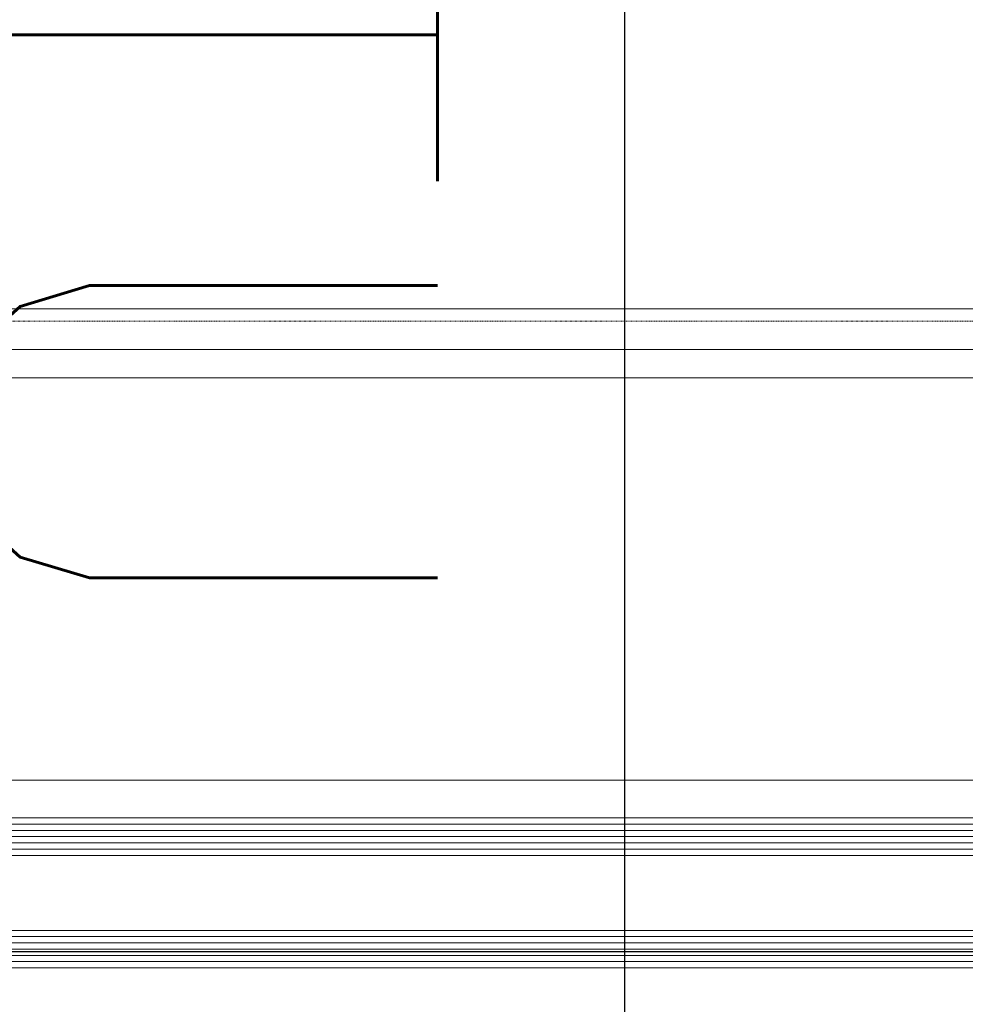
# Model space of a CAD drawing. Header units: millimetres. Extents: x -158258 to 126254, y -16359 to 60195.
# Tile 32 of 173: x -136254 to -136103, y 10491 to 10649. Entities that reach past the tile are written whole.
import ezdxf

# ---------------------------------------------------------------- set-up
doc = ezdxf.new("R2010")
doc.units = ezdxf.units.MM
doc.header["$LTSCALE"] = 0.1
doc.header["$MEASUREMENT"] = 0
doc.linetypes.add('HIDDEN', pattern=[0.375, 0.25, -0.125])
for name, color, linetype, lineweight in [('3_Hatch', 8, 'Continuous', 0), ('4. Glass', 140, 'Continuous', 15), ('ETECHNO-HVAC-TEXT', 7, 'Continuous', 30)]:
    doc.layers.add(name, color=color, linetype=linetype, lineweight=lineweight)
doc.layers.add('AREA LINE', color=3, linetype='Continuous', plot=False)
doc.layers.add('ETECHNO-HVAC-CHW-SUPPLY', color=3, linetype='Continuous')
doc.layers.add('HVAC Existing', color=8, linetype='Continuous')
doc.styles.add('ROMANS', font='romans.shx')

# ---------------------------------------------------------------- blocks, each defined once
blk = doc.blocks.new('*U1026')
at = {"layer": '3_Hatch'}
for p, q in [((-28.3994199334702, 105.4719347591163), (-1009.98398191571, 105.4719347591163)), ((-30.02557468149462, 98.96775415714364), (-1009.98398191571, 98.96775415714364)), ((-29.50582501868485, 94.41162153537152), (-1009.98398191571, 94.41162153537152)), ((-29.55627525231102, 30.00685215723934), (-1009.98398191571, 30.00685215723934))]:
    blk.add_line(p, q, dxfattribs=at)
at = {"layer": '3_Hatch', "linetype": 'HIDDEN'}
blk.add_line((-30.02557381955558, 103.4802959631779), (-1009.98398191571, 103.4802959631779), dxfattribs=at)
at = {"layer": '3_Hatch', "color": 203}
for p, q in [((-1009.98398191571, 22.99999530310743, 0.002344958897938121), (-7.482767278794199, 22.99999526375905)), ((-1009.98398191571, 21.99999530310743, 0.002344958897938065), (-7.482767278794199, 21.99999526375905)), ((-1009.98398191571, 20.99999530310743, 0.002344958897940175), (-7.482767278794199, 20.99999526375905)), ((-1009.98398191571, 19.99999530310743, 0.002344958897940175), (-7.482767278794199, 19.99999526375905)), ((-1009.98398191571, 18.99999530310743, 0.002344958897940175), (-7.482767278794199, 18.99999526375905)), ((-1009.98398191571, 5.000000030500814, 0.002344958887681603), (-7.482767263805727, 4.999999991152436)), ((-1009.98398191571, 4.000000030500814, 0.002344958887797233), (-7.482767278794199, 3.999999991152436)), ((-1009.98398191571, 3.000000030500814, 0.002344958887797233), (-7.482767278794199, 2.999999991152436)), ((-1009.98398191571, 2.000000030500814, 0.002344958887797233), (-7.482767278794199, 1.999999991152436)), ((-1009.98398191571, 1.000000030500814, 0.002344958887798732), (-7.482767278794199, 0.9999999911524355))]:
    blk.add_line(p, q, dxfattribs=at)
at = {"layer": '4. Glass'}
for points in [[(-1009.98398191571, 17.99999530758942), (-8.482767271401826, 17.99999527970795), (-7.482767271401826, 18.99999527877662), (-7.482767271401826, 22.99999527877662), (-8.48276724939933, 23.99999526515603), (-1009.98398191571, 23.99999530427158)], [(-1009.98398191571, 3.166496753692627e-08), (-8.4827672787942, 7.101334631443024e-09), (-7.482767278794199, 1.000000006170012), (-7.482767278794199, 5.000000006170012), (-8.482767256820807, 5.999999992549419), (-1009.98398191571, 6.000000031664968)]]:
    blk.add_lwpolyline(points, dxfattribs=at)
blk = doc.blocks.new('A$C87bb29a8')
at = {"layer": 'ETECHNO-HVAC-CHW-SUPPLY'}
blk.add_lwpolyline([(-4726.430096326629, -855.3383224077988), (-5005.481633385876, -855.3383224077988), (-5005.481633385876, -415.7776586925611), (-4726.430096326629, -415.7776586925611)], close=True, dxfattribs=at)
at = {"layer": 'ETECHNO-HVAC-TEXT', "ltscale": 2, "insert": (-4756.354332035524, -456.3567660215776), "char_height": 78, "attachment_point": 1, "rotation": 270, "style": 'ROMANS'}
blk.add_mtext_dynamic_manual_height_columns('BTU METER', width=20.81082334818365, gutter_width=12.5, heights=[0], dxfattribs=at)

msp = doc.modelspace()

# ---------------------------------------------------------------- linework, layer by layer
at = {"layer": 'AREA LINE', "transparency": 33554687}
msp.add_lwpolyline([(-140893.1637023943, 10499.62764581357), (-131430.7301500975, 10499.62778996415), (-131430.7301500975, 11199.62778996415), (-130250.6920696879, 11199.62778996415), (-130250.6920696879, 10499.62758247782), (-128409.9427641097, 10499.62758247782)], dxfattribs=at)

# ---------------------------------------------------------------- block references
at = {"layer": '3_Hatch', "transparency": 33554687, "xscale": -1}
msp.add_blockref('*U1026', (-136400.6832698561, 10497.02364948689), dxfattribs=at)
at = {"layer": 'HVAC Existing'}
msp.add_blockref('A$C87bb29a8', (-131430.7301500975, 11199.62778996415), dxfattribs=at)

doc.saveas('drawing.dxf')
